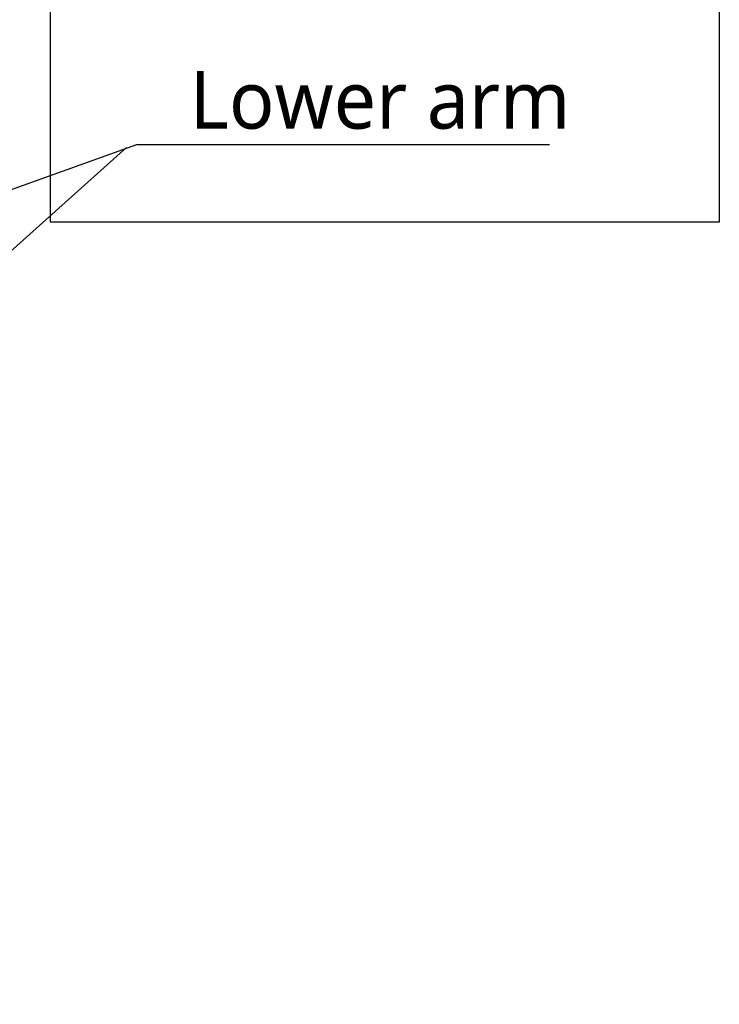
# Model space of a CAD drawing. Header units: millimetres. Extents: x 0 to 5219, y 0 to 2970.
# Tile 166 of 233: x 2290 to 2523, y 1551 to 1878. Entities that reach past the tile are written whole.
import ezdxf

# ---------------------------------------------------------------- set-up
doc = ezdxf.new("R2010")
doc.units = ezdxf.units.MM
doc.header["$LTSCALE"] = 0.2
doc.layers.add('05_Section Line', color=3, linetype='Continuous')
doc.styles.add('Rainbow-5.0 Style', font='malgunsl.ttf')
doc.dimstyles.new('Rainbow-5.0 Style', dxfattribs={"dimtxt": 4, "dimasz": 2.5, "dimexe": 1, "dimexo": 1, "dimgap": 1, "dimtad": 1, "dimdsep": 46, "dimtxsty": 'Rainbow-5.0 Style', "dimcen": 0, "dimclrd": 251, "dimclre": 251, "dimclrt": 7, "dimazin": 3, "dimtp": 0.1, "dimtm": 0.1, "dimtfac": 0.61, "dimtmove": 0, "dimatfit": 3, "dimfxl": 1, "dimlwd": -1, "dimlwe": -1, "dimarcsym": 1})

msp = doc.modelspace()

# ---------------------------------------------------------------- linework, layer by layer
at = {"layer": '05_Section Line'}
msp.add_lwpolyline([(2300.371, 2053.817), (2522.631, 2053.817), (2522.631, 1810.407), (2300.371, 1810.407)], close=True, dxfattribs=at)

# ---------------------------------------------------------------- texts
at = {"color": 7, "insert": (2346.598, 1841.2), "char_height": 19.2, "attachment_point": 7, "style": 'Rainbow-5.0 Style'}
msp.add_mtext('Lower arm', dxfattribs=at)

# ---------------------------------------------------------------- leaders
msp.add_leader([(2008.184, 1550.596), (2325.598, 1835.2)], dimstyle='Rainbow-5.0 Style', override={"dimscale": 5})
at = {"annotation_type": 0, "has_hookline": 1, "hookline_direction": 0, "text_width": 119.599}
msp.add_leader([(2008.358, 1721.473), (2329.098, 1836.2), (2341.598, 1836.2)], dimstyle='Rainbow-5.0 Style', override={"dimscale": 5}, dxfattribs=at)

doc.saveas('drawing.dxf')
